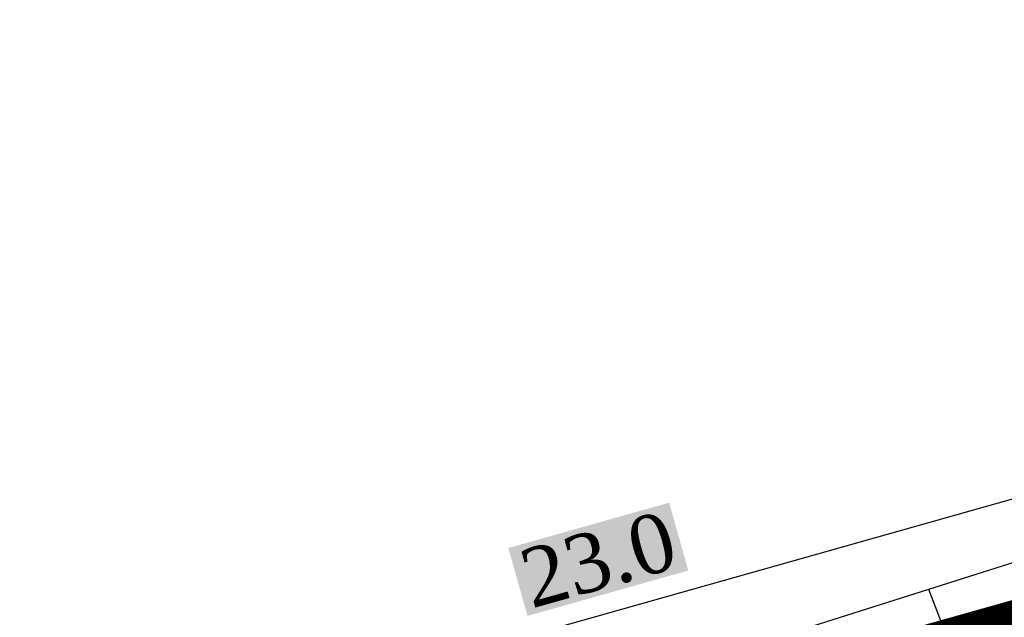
# Model space of a CAD drawing. Header units: metres. Extents: x 703769 to 722343, y 4313031 to 4317457.
# Tile 171 of 256: x 707611 to 707622, y 4314053 to 4314059. Entities that reach past the tile are written whole.
import ezdxf

# ---------------------------------------------------------------- set-up
doc = ezdxf.new("R2010")
doc.units = ezdxf.units.M
doc.header["$LTSCALE"] = 0.5
doc.header["$PDMODE"] = 35
doc.header["$PDSIZE"] = 0.3
doc.linetypes.add('JIS_09_08', pattern=[10.75, 8, -0.55, 0.55, -0.55, 0.55, -0.55])
doc.layers.add('(035) Откосы', color=7, linetype='Continuous')
doc.layers.add('Граница УЧАСТКА', color=7, linetype='Continuous', lineweight=140)
doc.styles.get("Standard").update_dxf_attribs({"font": 'times.ttf'})
doc.dimstyles.new('300', dxfattribs={"dimtxt": 2, "dimasz": 1.5, "dimexe": 0, "dimexo": 0, "dimgap": 1, "dimtad": 1, "dimzin": 0, "dimdsep": 46, "dimtxsty": 'Standard', "dimblk": 'OBLIQUE', "dimcen": 0, "dimclrd": 1, "dimclre": 1, "dimclrt": 1, "dimadec": 1, "dimazin": 0, "dimtfac": 1, "dimtofl": 0, "dimtmove": 0, "dimatfit": 3, "dimfxl": 3, "dimtfill": 2, "dimtfillclr": 7, "dimtolj": 1, "dimtzin": 0, "dimlwd": 25, "dimlwe": -1, "dimarcsym": 0})

# ---------------------------------------------------------------- blocks, each defined once
blk = doc.blocks.new('_Oblique')
at = {"color": 0, "linetype": 'ByBlock', "lineweight": -2}
blk.add_line((-0.5, -0.5), (0.5, 0.5), dxfattribs=at)
blk = doc.blocks.new('*D458')
at = {"transparency": 16777216}
for p, q in [((707622.549, 4314053.049), (707621.408, 4314052.727)), ((707622.701, 4314049.853), (707622.254, 4314049.727))]:
    blk.add_line(p, q, dxfattribs=at)
at = {"lineweight": 25, "transparency": 16777216}
blk.add_line((707622.254, 4314049.727), (707621.408, 4314052.727), dxfattribs=at)
at = {"layer": 'Defpoints', "color": 0, "lineweight": 30, "transparency": 16777216}
for p in [(707622.549, 4314053.049, -323.947), (707621.408, 4314052.727), (707622.701, 4314049.853)]:
    blk.add_point(p, dxfattribs=at)
at = {"lineweight": 25, "transparency": 16777216, "xscale": 0.375, "yscale": 0.375, "zscale": 0.375}
for p, rotation in [((707621.408, 4314052.727), 105.7600439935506), ((707622.254, 4314049.727), 285.7600439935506)]:
    blk.add_blockref('_Oblique', p, dxfattribs=dict(at, rotation=rotation))
at = {"lineweight": 30, "transparency": 16777216, "insert": (707622.379, 4314051.382), "char_height": 0.625, "attachment_point": 5, "rotation": 285.76, "bg_fill": 1, "box_fill_scale": 1.1, "bg_fill_color": 7, "bg_fill_true_color": 16777215, "bg_fill_transparency": 0}
blk.add_mtext('\\A1;3.1', dxfattribs=at)
blk = doc.blocks.new('*D471')
at = {"lineweight": 25, "transparency": 16777216}
blk.add_line((707606.565, 4314049.875), (707628.701, 4314056.122), dxfattribs=at)
at = {"transparency": 16777216}
for p, q in [((707629.051, 4314054.884), (707628.701, 4314056.122)), ((707606.915, 4314048.637), (707606.565, 4314049.875))]:
    blk.add_line(p, q, dxfattribs=at)
at = {"layer": 'Defpoints', "color": 0, "lineweight": 30, "transparency": 16777216}
for p in [(707628.701, 4314056.122), (707629.051, 4314054.884), (707606.915, 4314048.637)]:
    blk.add_point(p, dxfattribs=at)
at = {"lineweight": 25, "transparency": 16777216, "xscale": 0.375, "yscale": 0.375, "zscale": 0.375}
for p, rotation in [((707628.701, 4314056.122), 15.76004399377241), ((707606.565, 4314049.875), 195.7600439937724)]:
    blk.add_blockref('_Oblique', p, dxfattribs=dict(at, rotation=rotation))
at = {"lineweight": 30, "transparency": 16777216, "insert": (707617.479, 4314053.547), "char_height": 0.625, "attachment_point": 5, "rotation": 15.76, "bg_fill": 1, "box_fill_scale": 1.1, "bg_fill_color": 7, "bg_fill_true_color": 16777215, "bg_fill_transparency": 0}
blk.add_mtext('\\A1;23.0', dxfattribs=at)
blk = doc.blocks.new('A$C136d4e68')
at = {"layer": 'Граница УЧАСТКА', "linetype": 'JIS_09_08', "lineweight": 30, "ltscale": 1.5, "const_width": 0.5, "elevation": -646.955}
blk.add_lwpolyline([(2.535, 5.134), (-7.514, 40.743), (-29.65, 34.496), (-19.601, -1.113)], close=True, dxfattribs=at)
at = {"color": 4, "lineweight": 30}
dim = blk.add_aligned_dim(p1=(-29.65, 34.496, -323.008), p2=(-7.514, 40.743, -323.008), distance=1.287, dimstyle='300', dxfattribs=at)
dim.commit()
dim.dimension.update_dxf_attribs({"geometry": '*D471', "text_midpoint": (-19.086, 39.406, -323.008), "insert": (-707636.565, -4314014.141)})
dim = blk.add_linear_dim(base=(-15.157, 38.586, -323.008), p1=(-13.864, 35.712, -323.008), p2=(-14.016, 38.908, -646.955), angle=105.76, dimstyle='300', override={"dimtmove": 1}, dxfattribs=at)
dim.commit()
dim.dimension.update_dxf_attribs({"geometry": '*D458', "text_midpoint": (-14.186, 37.241, -323.008), "insert": (-707636.565, -4314014.141)})

msp = doc.modelspace()

# ---------------------------------------------------------------- linework, layer by layer
at = {"layer": '(035) Откосы'}
msp.add_line((707621.759, 4314051.231, 324.842), (707620.993, 4314053.234, 324.842), dxfattribs=at)
at = {"layer": '(035) Откосы', "elevation": 322.815, "flags": 128}
msp.add_lwpolyline([(707587.12, 4314042.744), (707569.461, 4314037.834), (707566.013, 4314042.031), (707563.435, 4314047.391), (707559.156, 4314058.896), (707560.452, 4314062.907), (707582.68, 4314069.979), (707603.382, 4314076.548), (707618.9, 4314079.718), (707623.057, 4314065.761), (707625.172, 4314054.559), (707612.322, 4314050.485), (707587.12, 4314042.744)], dxfattribs=at)

# ---------------------------------------------------------------- block references
at = {"color": 1, "lineweight": 40}
msp.add_blockref('A$C136d4e68', (707636.565, 4314014.141, 323.008), dxfattribs=at)

doc.saveas('drawing.dxf')
